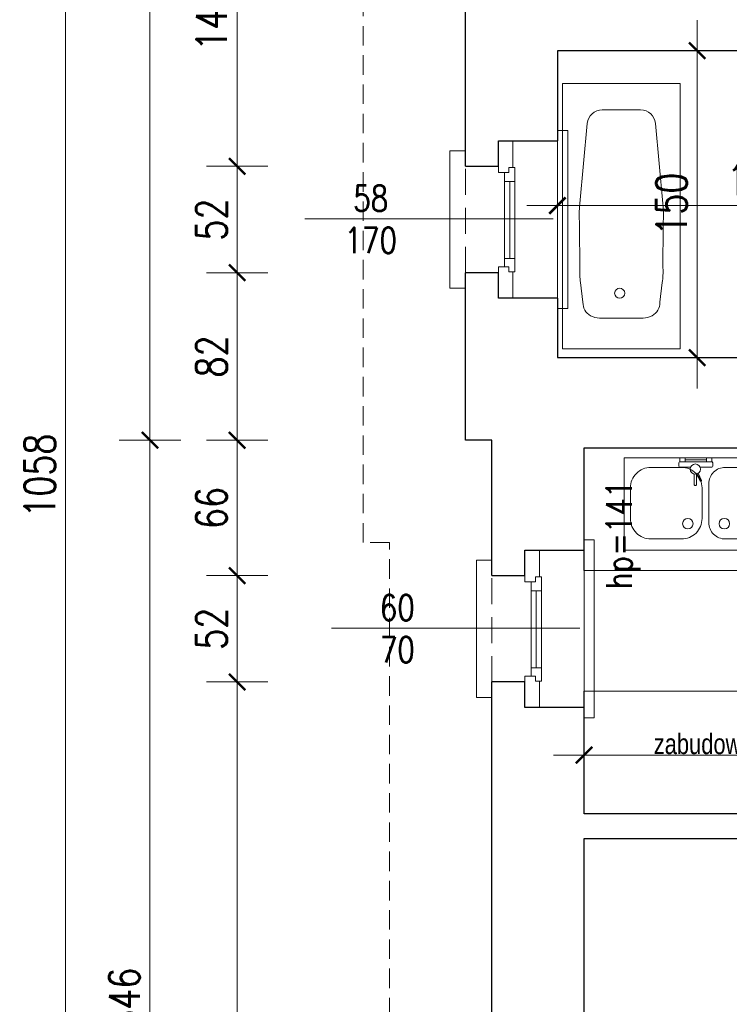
# Model space of a CAD drawing. Header units: millimetres. Extents: x 284606 to 569416, y -192995 to -95103.
# Tile 21 of 178: x 286767 to 287114, y -103795 to -103313. Entities that reach past the tile are written whole.
import ezdxf
from ezdxf.enums import TextEntityAlignment as Align

# ---------------------------------------------------------------- set-up
doc = ezdxf.new("R2010")
doc.units = ezdxf.units.MM
doc.linetypes.add('HIDDEN', pattern=[9.525, 6.35, -3.175])
doc.layers.get('0').update_dxf_attribs({"lineweight": 0})
for name, color, linetype, lineweight in [('!STR_Konstrukcja 0.20', 200, 'Continuous', 20), ('!STR_Konstrukcja 0.30', 64, 'Continuous', 30), ('!STR_Opisy 0.09', 8, 'Continuous', 9), ('!STR_Przerywana 0.09', 8, 'HIDDEN', 9), ('!STR_Stolarka okienna', 72, 'Continuous', 15), ('!STR_Wymiarowanie', 254, 'Continuous', 9)]:
    doc.layers.add(name, color=color, linetype=linetype, lineweight=lineweight)
doc.layers.add('!STR_Obrysy pomieszczeń', color=215, linetype='Continuous', lineweight=9, plot=False)
doc.layers.add('EKO Wyposażenie', color=7, linetype='Continuous', lineweight=5, true_color=0x919191)
doc.styles.add('1_50', font='txt', dxfattribs={"width": 0.8})
doc.styles.add('EKO 1-10', font='romans.shx', dxfattribs={"width": 0.8, "height": 15})
doc.styles.add('EKO 1-5', font='romans.shx', dxfattribs={"width": 0.8, "height": 10})
doc.dimstyles.new('EKO wymiar 1-10', dxfattribs={"dimtxt": 15, "dimasz": 8, "dimexe": 15, "dimexo": 15, "dimgap": 5, "dimtad": 1, "dimdec": 0, "dimtxsty": 'EKO 1-10', "dimblk": 'ARCHTICK', "dimcen": 10, "dimdle": 15, "dimclrd": 256, "dimclre": 256, "dimclrt": 256, "dimazin": 2, "dimtfac": 1, "dimtdec": 0, "dimtmove": 2, "dimatfit": 3, "dimldrblk": 'ARCHTICK', "dimfxl": 15, "dimfxlon": 1, "dimlwd": -1, "dimlwe": -1, "dimarcsym": 0})

# ---------------------------------------------------------------- blocks, each defined once
blk = doc.blocks.new('*U103')
for p, q in [((-2.13, 79.94), (-181.88, 70.34)), ((2.13, 0.06), (-2.13, 79.94)), ((-181.88, 70.34), (-177.61, -9.55)), ((-99.85, 62.8), (-153.94, 54.97)), ((-92.99, 63.65), (-84.32, 64)), ((-56.24, 65.26), (-84.32, 64)), ((-32.86, 64.38), (-46.34, 65.29)), ((-20.77, 38.89), (-21.57, 53.76)), ((-162.64, 44.36), (-161.95, 31.35)), ((-20.77, 38.89), (-19.98, 24.02)), ((-161.25, 18.34), (-161.95, 31.35)), ((-96.85, 6.69), (-151.47, 8.71)), ((-89.95, 6.58), (-81.28, 7.15)), ((-53.23, 8.9), (-81.28, 7.15)), ((-30.08, 12.26), (-43.38, 9.91)), ((-177.61, -9.55), (2.13, 0.06))]:
    blk.add_line(p, q)
blk.add_circle((-37.66, 39.13), 3.43)
for centre, radius, start, end in [((-91.26, 21.29), 42.39, 92.34181, 101.68614), ((-51.09, 13.21), 52.3, 84.78524, 95.65302), ((-32.05, 54.13), 10.27, 33.03484, 94.54846), ((-152.48, 44.9), 10.17, 98.23906, 183.05821), ((-38.84, 51.65), 17.4, 6.97748, 27.69222), ((-37.38, 24.28), 17.4, 338.42497, 359.13898), ((-151.09, 18.88), 10.17, 183.05823, 267.87739), ((-30.36, 22.53), 10.27, 271.56797, 333.08279), ((-92.74, 48.88), 42.39, 264.43034, 273.77466), ((-53.65, 61.19), 52.3, 270.46346, 281.33124)]:
    blk.add_arc(centre, radius, start, end)
blk = doc.blocks.new('*U106')
blk.add_lwpolyline([(70, -45), (0, -45), (0, 0), (70, 0)], close=True)
for points in [[(20.65, -4.62), (11.65, -4.62, 0.414214), (3.65, -12.62), (3.65, -31.62, 0.414214), (11.65, -39.62), (20.65, -39.62, 0.414214), (28.65, -31.62), (28.65, -12.62, 0.414214)], [(41.98, -39.62), (56.98, -39.62, 0.414214), (66.98, -29.62), (66.98, -14.62, 0.414214), (56.98, -4.62), (41.98, -4.62, 0.414214), (31.98, -14.62), (31.98, -29.62, 0.414214)]]:
    blk.add_lwpolyline(points, format="xyb", close=True)
for centre in [(21.08, -32.13), (38.92, -32.13)]:
    blk.add_circle(centre, 2.54)
blk = doc.blocks.new('*U107')
for p, q in [((-4.86, 7.5), (-4.56, 1.8)), ((-2.89, 8.1), (-4.39, 8.02)), ((-0.37, 7.74), (-2.37, 7.63)), ((-1.54, -7.85), (-2.37, 7.63)), ((-2.37, 7.63), (-2.23, 5.14)), ((-2.23, 5.14), (-0.23, 5.24)), ((-0.67, -5.3), (-1.23, 5.19)), ((-0.23, 5.24), (-0.37, 7.74)), ((-11.09, 2.16), (-11.56, 1.63)), ((-11.56, 1.63), (-7.9, -0.12)), ((-7.56, 0.78), (-11.09, 2.16)), ((-13.44, -0.72), (-13.41, -1.22)), ((-7.96, -0.18), (-13.2, -0.46)), ((-13.15, -1.46), (-7.9, -1.18)), ((-4.31, -2.78), (-4.03, -7.98)), ((-3.51, -8.45), (-2.01, -8.37)), ((0.33, -5.24), (-1.67, -5.35)), ((-1.67, -5.35), (-1.54, -7.85)), ((-1.54, -7.85), (0.46, -7.74)), ((0.46, -7.74), (0.33, -5.24))]:
    blk.add_line(p, q)
blk.add_circle((-5.43, -0.54), 2.5)
for centre, radius, start, end in [((-4.36, 7.53), 0.5, 93.0582, 183.0582), ((-2.86, 7.61), 0.5, 3.0582, 93.0582), ((-13.19, -0.71), 0.25, 93.0582, 183.0582), ((-13.16, -1.21), 0.25, 183.0582, 273.0582), ((-3.54, -7.95), 0.5, 183.0582, 273.0582), ((-2.04, -7.87), 0.5, 273.0582, 3.0582)]:
    blk.add_arc(centre, radius, start, end)
blk = doc.blocks.new('_ArchTick')
at = {"color": 0, "linetype": 'ByBlock', "const_width": 0.15}
blk.add_lwpolyline([(-0.5, -0.5), (0.5, 0.5)], dxfattribs=at)
blk = doc.blocks.new('*D347')
at = {"layer": '!STR_Wymiarowanie', "ltscale": 1.5, "transparency": 16777216}
for p, q in [((287030.04, -103389.17), (287030.04, -103419.17)), ((287226.33, -103389.17), (287226.33, -103419.17)), ((287015.04, -103404.17), (287241.33, -103404.17))]:
    blk.add_line(p, q, dxfattribs=at)
at = {"layer": 'Defpoints', "color": 0, "ltscale": 1.5, "transparency": 16777216}
for p in [(287030.04, -103328.5), (287226.33, -103328.5), (287226.33, -103404.17)]:
    blk.add_point(p, dxfattribs=at)
at = {"layer": '!STR_Wymiarowanie', "ltscale": 1.5, "transparency": 16777216, "xscale": 8, "yscale": 8, "zscale": 8, "rotation": 180}
blk.add_blockref('_ArchTick', (287030.04, -103404.17), dxfattribs=at)
at = {"layer": '!STR_Wymiarowanie', "ltscale": 1.5, "transparency": 16777216, "xscale": 8, "yscale": 8, "zscale": 8}
blk.add_blockref('_ArchTick', (287226.33, -103404.17), dxfattribs=at)
at = {"layer": '!STR_Wymiarowanie', "ltscale": 1.5, "transparency": 16777216, "insert": (287128.19, -103391.67), "char_height": 15, "attachment_point": 5, "style": 'EKO 1-10'}
blk.add_mtext('196', dxfattribs=at)
blk = doc.blocks.new('*D349')
at = {"layer": '!STR_Wymiarowanie', "ltscale": 1.5, "transparency": 16777216}
for p, q in [((287043.04, -103686.5), (287043.04, -103657.7)), ((287388.04, -103685.5), (287388.04, -103657.7)), ((287028.04, -103672.7), (287403.04, -103672.7))]:
    blk.add_line(p, q, dxfattribs=at)
at = {"layer": 'Defpoints', "color": 0, "ltscale": 1.5, "transparency": 16777216}
for p in [(287388.04, -103672.7), (287043.04, -103701.5), (287388.04, -103700.5)]:
    blk.add_point(p, dxfattribs=at)
at = {"layer": '!STR_Wymiarowanie', "ltscale": 1.5, "transparency": 16777216, "xscale": 8, "yscale": 8, "zscale": 8, "rotation": 180}
blk.add_blockref('_ArchTick', (287043.04, -103672.7), dxfattribs=at)
at = {"layer": '!STR_Wymiarowanie', "ltscale": 1.5, "transparency": 16777216, "xscale": 8, "yscale": 8, "zscale": 8}
blk.add_blockref('_ArchTick', (287388.04, -103672.7), dxfattribs=at)
at = {"layer": '!STR_Wymiarowanie', "ltscale": 1.5, "transparency": 16777216, "insert": (287215.54, -103660.2), "char_height": 15, "attachment_point": 5, "style": 'EKO 1-10'}
blk.add_mtext('345', dxfattribs=at)
blk = doc.blocks.new('*D350')
at = {"layer": '!STR_Wymiarowanie', "ltscale": 1.5, "transparency": 16777216}
for p, q in [((287098.3, -103493.5), (287098.3, -103313.5)), ((287083.3, -103328.5), (287113.3, -103328.5)), ((287083.3, -103478.5), (287113.3, -103478.5))]:
    blk.add_line(p, q, dxfattribs=at)
at = {"layer": 'Defpoints', "color": 0, "ltscale": 1.5, "transparency": 16777216}
for p in [(287030.04, -103328.5), (287098.3, -103328.5), (287030.04, -103478.5)]:
    blk.add_point(p, dxfattribs=at)
at = {"layer": '!STR_Wymiarowanie', "ltscale": 1.5, "transparency": 16777216, "xscale": 8, "yscale": 8, "zscale": 8}
for p, rotation in [((287098.3, -103328.5), 90), ((287098.3, -103478.5), 270)]:
    blk.add_blockref('_ArchTick', p, dxfattribs=dict(at, rotation=rotation))
at = {"layer": '!STR_Wymiarowanie', "ltscale": 1.5, "transparency": 16777216, "insert": (287085.8, -103403.5), "char_height": 15, "attachment_point": 5, "rotation": 90, "style": 'EKO 1-10'}
blk.add_mtext('150', dxfattribs=at)
blk = doc.blocks.new('*U174')
at = {"layer": '!STR_Konstrukcja 0.20', "linetype": 'Continuous', "lineweight": 15}
for points in [[(8.12, 45.81), (0.62, 45.81), (0.62, 53.31), (67.62, 53.31), (67.62, 45.81), (60.12, 45.81)], [(-4.38, 0.81), (-9.38, 0.81), (-9.38, -4.19), (77.62, -4.19), (77.62, 0.81), (72.62, 0.81)]]:
    blk.add_lwpolyline(points, dxfattribs=at)
at = {"layer": '!STR_Konstrukcja 0.30', "ltscale": 2}
for points in [[(-4.38, 0.81), (-4.38, 29.68), (8.12, 29.68), (8.12, 45.81)], [(60.12, 45.81), (60.12, 29.68), (72.62, 29.68), (72.62, 0.81)]]:
    blk.add_lwpolyline(points, dxfattribs=at)
at = {"layer": '!STR_Przerywana 0.09', "ltscale": 2}
for points in [[(8.12, 45.81), (60.12, 45.81)], [(-4.38, 0.81), (72.62, 0.81)]]:
    blk.add_lwpolyline(points, dxfattribs=at)
at = {"layer": '!STR_Stolarka okienna', "ltscale": 0.3}
for points in [[(-4.38, 22.64), (-4.38, 29.68), (11.02, 29.68), (11.02, 24.55), (8.52, 24.55), (8.52, 22.64), (-4.38, 22.64)], [(72.62, 22.64), (72.62, 29.68), (57.05, 29.68), (57.05, 24.55), (59.55, 24.55), (59.55, 22.64), (72.62, 22.64)], [(59.55, 21.56), (59.55, 24.55), (57.05, 24.55), (57.05, 26.7), (11.02, 26.7), (11.02, 24.55), (8.52, 24.55), (8.52, 21.56), (59.55, 21.56)], [(15.12, 26.7), (15.12, 21.56)], [(52.62, 24.13), (15.12, 24.13)], [(52.62, 21.56), (52.62, 26.7)]]:
    blk.add_lwpolyline(points, dxfattribs=at)
blk = doc.blocks.new('*U351')
at = {"layer": '!STR_Opisy 0.09', "linetype": 'Continuous'}
blk.add_line((0, -153.49), (0, -32.16), dxfattribs=at)
at = {"layer": '!STR_Opisy 0.09', "linetype": 'Continuous', "style": 'EKO 1-5', "width": 0.8}
blk.add_attdef('HP=', (19.04, -6.76), '', height=12.5, rotation=180, dxfattribs=at)
blk.add_attdef('SZER', text='', height=12.5, rotation=270, dxfattribs=at).set_placement((0, -121.38), align=Align.BOTTOM_CENTER)
at = {"layer": '!STR_Opisy 0.09', "ltscale": 0.7, "style": 'EKO 1-5', "width": 0.8}
blk.add_attdef('WYS', text='', height=12.5, rotation=270, dxfattribs=at).set_placement((-10.53, -121.38), align=Align.MIDDLE_CENTER)
blk = doc.blocks.new('*D462')
at = {"layer": '!STR_Wymiarowanie', "ltscale": 1.5, "transparency": 16777216}
for p, q in [((286873.54, -103226.19), (286873.54, -103400)), ((286888.54, -103241.19), (286858.54, -103241.19)), ((286888.54, -103385), (286858.54, -103385))]:
    blk.add_line(p, q, dxfattribs=at)
at = {"layer": 'Defpoints', "color": 0, "ltscale": 1.5, "transparency": 16777216}
for p in [(286985.04, -103241.19), (286873.54, -103385), (286985.04, -103385)]:
    blk.add_point(p, dxfattribs=at)
at = {"layer": '!STR_Wymiarowanie', "ltscale": 1.5, "transparency": 16777216, "xscale": 8, "yscale": 8, "zscale": 8}
for p, rotation in [((286873.54, -103241.19), 90), ((286873.54, -103385), 270)]:
    blk.add_blockref('_ArchTick', p, dxfattribs=dict(at, rotation=rotation))
at = {"layer": '!STR_Wymiarowanie', "ltscale": 1.5, "transparency": 16777216, "insert": (286861.04, -103313.1), "char_height": 15, "attachment_point": 5, "rotation": 90, "style": 'EKO 1-10'}
blk.add_mtext('144', dxfattribs=at)
blk = doc.blocks.new('*D463')
at = {"layer": '!STR_Wymiarowanie', "ltscale": 1.5, "transparency": 16777216}
for p, q in [((286873.54, -103370), (286873.54, -103452)), ((286888.54, -103385), (286858.54, -103385)), ((286888.54, -103437), (286858.54, -103437))]:
    blk.add_line(p, q, dxfattribs=at)
at = {"layer": 'Defpoints', "color": 0, "ltscale": 1.5, "transparency": 16777216}
for p in [(286985.04, -103385), (286873.54, -103437), (286985.04, -103437)]:
    blk.add_point(p, dxfattribs=at)
at = {"layer": '!STR_Wymiarowanie', "ltscale": 1.5, "transparency": 16777216, "xscale": 8, "yscale": 8, "zscale": 8}
for p, rotation in [((286873.54, -103385), 90), ((286873.54, -103437), 270)]:
    blk.add_blockref('_ArchTick', p, dxfattribs=dict(at, rotation=rotation))
at = {"layer": '!STR_Wymiarowanie', "ltscale": 1.5, "transparency": 16777216, "insert": (286861.04, -103411), "char_height": 15, "attachment_point": 5, "rotation": 90, "style": 'EKO 1-10'}
blk.add_mtext('52', dxfattribs=at)
blk = doc.blocks.new('*D464')
at = {"layer": '!STR_Wymiarowanie', "ltscale": 1.5, "transparency": 16777216}
for p, q in [((286873.54, -103422), (286873.54, -103533.85)), ((286888.54, -103437), (286858.54, -103437)), ((286888.54, -103518.85), (286858.54, -103518.85))]:
    blk.add_line(p, q, dxfattribs=at)
at = {"layer": 'Defpoints', "color": 0, "ltscale": 1.5, "transparency": 16777216}
for p in [(286985.04, -103437), (286873.54, -103518.85), (286985.04, -103518.85)]:
    blk.add_point(p, dxfattribs=at)
at = {"layer": '!STR_Wymiarowanie', "ltscale": 1.5, "transparency": 16777216, "xscale": 8, "yscale": 8, "zscale": 8}
for p, rotation in [((286873.54, -103437), 90), ((286873.54, -103518.85), 270)]:
    blk.add_blockref('_ArchTick', p, dxfattribs=dict(at, rotation=rotation))
at = {"layer": '!STR_Wymiarowanie', "ltscale": 1.5, "transparency": 16777216, "insert": (286861.04, -103477.92), "char_height": 15, "attachment_point": 5, "rotation": 90, "style": 'EKO 1-10'}
blk.add_mtext('82', dxfattribs=at)
blk = doc.blocks.new('*D465')
at = {"layer": '!STR_Wymiarowanie', "ltscale": 1.5, "transparency": 16777216}
for p, q in [((286873.54, -103503.85), (286873.54, -103600)), ((286888.54, -103518.85), (286858.54, -103518.85)), ((286888.54, -103585), (286858.54, -103585))]:
    blk.add_line(p, q, dxfattribs=at)
at = {"layer": 'Defpoints', "color": 0, "ltscale": 1.5, "transparency": 16777216}
for p in [(286985.04, -103518.85), (286873.54, -103585), (287006.11, -103585)]:
    blk.add_point(p, dxfattribs=at)
at = {"layer": '!STR_Wymiarowanie', "ltscale": 1.5, "transparency": 16777216, "xscale": 8, "yscale": 8, "zscale": 8}
for p, rotation in [((286873.54, -103518.85), 90), ((286873.54, -103585), 270)]:
    blk.add_blockref('_ArchTick', p, dxfattribs=dict(at, rotation=rotation))
at = {"layer": '!STR_Wymiarowanie', "ltscale": 1.5, "transparency": 16777216, "insert": (286861.04, -103551.92), "char_height": 15, "attachment_point": 5, "rotation": 90, "style": 'EKO 1-10'}
blk.add_mtext('66', dxfattribs=at)
blk = doc.blocks.new('*D466')
at = {"layer": '!STR_Wymiarowanie', "ltscale": 1.5, "transparency": 16777216}
for p, q in [((286873.54, -103570), (286873.54, -103652)), ((286888.54, -103585), (286858.54, -103585)), ((286888.54, -103637), (286858.54, -103637))]:
    blk.add_line(p, q, dxfattribs=at)
at = {"layer": 'Defpoints', "color": 0, "ltscale": 1.5, "transparency": 16777216}
for p in [(287006.11, -103585), (286873.54, -103637), (287006.11, -103637)]:
    blk.add_point(p, dxfattribs=at)
at = {"layer": '!STR_Wymiarowanie', "ltscale": 1.5, "transparency": 16777216, "xscale": 8, "yscale": 8, "zscale": 8}
for p, rotation in [((286873.54, -103585), 90), ((286873.54, -103637), 270)]:
    blk.add_blockref('_ArchTick', p, dxfattribs=dict(at, rotation=rotation))
at = {"layer": '!STR_Wymiarowanie', "ltscale": 1.5, "transparency": 16777216, "insert": (286861.04, -103611), "char_height": 15, "attachment_point": 5, "rotation": 90, "style": 'EKO 1-10'}
blk.add_mtext('52', dxfattribs=at)
blk = doc.blocks.new('*D467')
at = {"layer": '!STR_Wymiarowanie', "ltscale": 1.5, "transparency": 16777216}
for p, q in [((286873.54, -103622), (286873.54, -104080.19)), ((286888.54, -103637), (286858.54, -103637)), ((286888.54, -104065.19), (286858.54, -104065.19))]:
    blk.add_line(p, q, dxfattribs=at)
at = {"layer": 'Defpoints', "color": 0, "ltscale": 1.5, "transparency": 16777216}
for p in [(287006.11, -103637), (286873.54, -104065.19), (286998.04, -104065.19)]:
    blk.add_point(p, dxfattribs=at)
at = {"layer": '!STR_Wymiarowanie', "ltscale": 1.5, "transparency": 16777216, "xscale": 8, "yscale": 8, "zscale": 8}
for p, rotation in [((286873.54, -103637), 90), ((286873.54, -104065.19), 270)]:
    blk.add_blockref('_ArchTick', p, dxfattribs=dict(at, rotation=rotation))
at = {"layer": '!STR_Wymiarowanie', "ltscale": 1.5, "transparency": 16777216, "insert": (286861.04, -103851.1), "char_height": 15, "attachment_point": 5, "rotation": 90, "style": 'EKO 1-10'}
blk.add_mtext('428', dxfattribs=at)
blk = doc.blocks.new('*D468')
at = {"layer": '!STR_Wymiarowanie', "ltscale": 1.5, "transparency": 16777216}
for p, q in [((286830.96, -103533.85), (286830.96, -102992.19)), ((286845.96, -103007.19), (286815.96, -103007.19)), ((286845.96, -103518.85), (286815.96, -103518.85))]:
    blk.add_line(p, q, dxfattribs=at)
at = {"layer": 'Defpoints', "color": 0, "ltscale": 1.5, "transparency": 16777216}
for p in [(286830.96, -103007.19), (286985.04, -103007.19), (286985.04, -103518.85)]:
    blk.add_point(p, dxfattribs=at)
at = {"layer": '!STR_Wymiarowanie', "ltscale": 1.5, "transparency": 16777216, "xscale": 8, "yscale": 8, "zscale": 8}
for p, rotation in [((286830.96, -103007.19), 90), ((286830.96, -103518.85), 270)]:
    blk.add_blockref('_ArchTick', p, dxfattribs=dict(at, rotation=rotation))
at = {"layer": '!STR_Wymiarowanie', "ltscale": 1.5, "transparency": 16777216, "insert": (286818.46, -103263.02), "char_height": 15, "attachment_point": 5, "rotation": 90, "style": 'EKO 1-10'}
blk.add_mtext('512', dxfattribs=at)
blk = doc.blocks.new('*D469')
at = {"layer": '!STR_Wymiarowanie', "ltscale": 1.5, "transparency": 16777216}
for p, q in [((286830.96, -103503.85), (286830.96, -104080.19)), ((286845.96, -103518.85), (286815.96, -103518.85)), ((286845.96, -104065.19), (286815.96, -104065.19))]:
    blk.add_line(p, q, dxfattribs=at)
at = {"layer": 'Defpoints', "color": 0, "ltscale": 1.5, "transparency": 16777216}
for p in [(286998.04, -103518.85), (286830.96, -104065.19), (286998.04, -104065.19)]:
    blk.add_point(p, dxfattribs=at)
at = {"layer": '!STR_Wymiarowanie', "ltscale": 1.5, "transparency": 16777216, "xscale": 8, "yscale": 8, "zscale": 8}
for p, rotation in [((286830.96, -103518.85), 90), ((286830.96, -104065.19), 270)]:
    blk.add_blockref('_ArchTick', p, dxfattribs=dict(at, rotation=rotation))
at = {"layer": '!STR_Wymiarowanie', "ltscale": 1.5, "transparency": 16777216, "insert": (286818.46, -103792.02), "char_height": 15, "attachment_point": 5, "rotation": 90, "style": 'EKO 1-10'}
blk.add_mtext('546', dxfattribs=at)
blk = doc.blocks.new('*D470')
at = {"layer": '!STR_Wymiarowanie', "ltscale": 1.5, "transparency": 16777216}
for p, q in [((286789.64, -104080.19), (286789.64, -102992.19)), ((286804.64, -103007.19), (286774.64, -103007.19)), ((286804.64, -104065.19), (286774.64, -104065.19))]:
    blk.add_line(p, q, dxfattribs=at)
at = {"layer": 'Defpoints', "color": 0, "ltscale": 1.5, "transparency": 16777216}
for p in [(286789.64, -103007.19), (286985.04, -103007.19), (286998.04, -104065.19)]:
    blk.add_point(p, dxfattribs=at)
at = {"layer": '!STR_Wymiarowanie', "ltscale": 1.5, "transparency": 16777216, "xscale": 8, "yscale": 8, "zscale": 8}
for p, rotation in [((286789.64, -103007.19), 90), ((286789.64, -104065.19), 270)]:
    blk.add_blockref('_ArchTick', p, dxfattribs=dict(at, rotation=rotation))
at = {"layer": '!STR_Wymiarowanie', "ltscale": 1.5, "transparency": 16777216, "insert": (286777.14, -103536.19), "char_height": 15, "attachment_point": 5, "rotation": 90, "style": 'EKO 1-10'}
blk.add_mtext('1058', dxfattribs=at)

msp = doc.modelspace()

# ---------------------------------------------------------------- linework, layer by layer
at = {"layer": '!STR_Konstrukcja 0.30', "ltscale": 1.5}
for points in [[(286985.04, -103385), (286985.04, -103241.19)], [(287226.33, -103328.5), (287030.04, -103328.5), (287030.04, -103372.5)], [(286998.04, -103585), (286998.04, -103518.85), (286985.04, -103518.85), (286985.04, -103437)], [(287030.04, -103449.5), (287030.04, -103478.5), (287212.04, -103478.5), (287212.21, -103476.92)], [(287043.04, -103582.5), (287043.04, -103522.5), (287227.04, -103522.5)], [(287156.51, -104065.19), (286998.04, -104065.19), (286998.04, -103637)], [(287237.04, -103701.5), (287043.04, -103701.5), (287043.04, -103641.5)], [(287144.01, -104020.19), (287043.04, -104020.19), (287043.04, -103713.5), (287237.04, -103713.5)]]:
    msp.add_lwpolyline(points, dxfattribs=at)
at = {"layer": '!STR_Obrysy pomieszczeń', "ltscale": 0.3}
for points in [[(287030.04, -103328.5), (287226.33, -103328.5), (287224.7, -103397.37), (287212.03, -103478.5), (287030.04, -103478.5)], [(287043.04, -103522.5), (287388.04, -103522.5), (287388.04, -103701.5), (287043.04, -103701.5)], [(287043.04, -103713.5), (287388.04, -103713.5), (287388.04, -104020.19), (287043.04, -104020.19)]]:
    msp.add_lwpolyline(points, close=True, dxfattribs=at)
at = {"layer": '!STR_Przerywana 0.09', "ltscale": 1.5}
msp.add_lwpolyline([(286935.04, -102957.19), (287459.6, -102957.19), (287459.6, -102860.19), (288462.04, -102860.19), (288462.04, -102873.2), (288940.38, -102873.29), (288940.38, -104115.19), (288515.18, -104115.19), (288515.18, -104134.19), (287838.05, -104134.19), (287838.05, -104121.19), (287372.79, -104121.19), (287372.79, -104115.19), (286948.04, -104115.19), (286948.04, -103568.85), (286935.04, -103568.85)], close=True, dxfattribs=at)
at = {"layer": 'EKO Wyposażenie'}
for points in [[(287043.04, -103582.5), (287223.04, -103582.5), (287223.04, -103522.5), (287043.04, -103522.5)], [(287043.04, -103701.5), (287232.22, -103701.5), (287232.22, -103641.5), (287043.04, -103641.5)]]:
    msp.add_lwpolyline(points, close=True, dxfattribs=at)

# ---------------------------------------------------------------- block references
at = {"layer": '!STR_Konstrukcja 0.30', "ltscale": 1.5, "rotation": 89.99999999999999}
for p in [(287030.85, -103445.12), (287043.85, -103645.12)]:
    msp.add_blockref('*U174', p, dxfattribs=at)
at = {"layer": '!STR_Konstrukcja 0.30', "ltscale": 1.5}
ref = msp.add_blockref('*U351', (287060.19, -103410.67), dxfattribs=dict(at, xscale=-1, rotation=270))
ref.add_attrib('SZER', '58', dxfattribs={"layer": '!STR_Opisy 0.09', "linetype": 'Continuous', "height": 12.5, "rotation": 360, "style": 'EKO 1-5', "width": 0.8}).set_placement((286938.81, -103410.67), align=Align.BOTTOM_CENTER)
ref.add_attrib('WYS', '170', dxfattribs={"layer": '!STR_Opisy 0.09', "ltscale": 0.7, "height": 12.5, "rotation": 360, "style": 'EKO 1-5', "width": 0.8}).set_placement((286938.81, -103421.2), align=Align.MIDDLE_CENTER)
ref = msp.add_blockref('*U351', (287073.19, -103610.67), dxfattribs=dict(at, xscale=-1, rotation=270))
ref.add_attrib('SZER', '60', dxfattribs={"layer": '!STR_Opisy 0.09', "linetype": 'Continuous', "height": 12.5, "rotation": 360, "style": 'EKO 1-5', "width": 0.8}).set_placement((286951.81, -103610.67), align=Align.BOTTOM_CENTER)
ref.add_attrib('WYS', '70', dxfattribs={"layer": '!STR_Opisy 0.09', "ltscale": 0.7, "height": 12.5, "rotation": 360, "style": 'EKO 1-5', "width": 0.8}).set_placement((286951.81, -103621.2), align=Align.MIDDLE_CENTER)
ref.add_attrib('HP=', 'hp=141', (287066.43, -103591.63), dxfattribs={"layer": '!STR_Opisy 0.09', "linetype": 'Continuous', "height": 12.5, "rotation": 90, "style": 'EKO 1-5', "width": 0.8})
at = {"layer": 'EKO Wyposażenie', "xscale": -0.7200000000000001, "yscale": 0.7200000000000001, "zscale": 0.7200000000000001, "rotation": 93.05822903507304}
msp.add_blockref('*U103', (287090.04, -103472.6), dxfattribs=at)
at = {"layer": 'EKO Wyposażenie', "ltscale": 0.3, "xscale": -1}
msp.add_blockref('*U106', (287132.67, -103527.5), dxfattribs=at)
at = {"layer": 'EKO Wyposażenie', "xscale": -1, "rotation": 273.0582290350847}
msp.add_blockref('*U107', (287097.67, -103527.5), dxfattribs=at)

# ---------------------------------------------------------------- texts
at = {"layer": '!STR_Obrysy pomieszczeń', "ltscale": 0.3, "insert": (287077.1, -103662.24), "char_height": 10, "attachment_point": 1, "style": '1_50'}
msp.add_mtext_dynamic_manual_height_columns('\\A1;zabudowa', width=2231.7249, gutter_width=453.61, heights=[120.44], dxfattribs=at)

# ---------------------------------------------------------------- dimensions: what is measured, and where the dimension line sits
at = {"layer": '!STR_Wymiarowanie', "ltscale": 1.5}
for base, p1, p2, picture, middle in [((286789.64, -103007.19), (286998.04, -104065.19), (286985.04, -103007.19), '*D470', (286777.14, -103536.19)), ((286830.96, -103007.19), (286985.04, -103518.85), (286985.04, -103007.19), '*D468', (286818.46, -103263.02)), ((286873.54, -103385), (286985.04, -103241.19), (286985.04, -103385), '*D462', (286861.04, -103313.1)), ((287098.3, -103328.5), (287030.04, -103478.5), (287030.04, -103328.5), '*D350', (287085.8, -103403.5)), ((286873.54, -103437), (286985.04, -103385), (286985.04, -103437), '*D463', (286861.04, -103411)), ((286873.54, -103518.85), (286985.04, -103437), (286985.04, -103518.85), '*D464', (286861.04, -103477.92)), ((286830.96, -104065.19), (286998.04, -103518.85), (286998.04, -104065.19), '*D469', (286818.46, -103792.02)), ((286873.54, -103585), (286985.04, -103518.85), (287006.11, -103585), '*D465', (286861.04, -103551.92)), ((286873.54, -103637), (287006.11, -103585), (287006.11, -103637), '*D466', (286861.04, -103611)), ((286873.54, -104065.19), (287006.11, -103637), (286998.04, -104065.19), '*D467', (286861.04, -103851.1))]:
    dim = msp.add_linear_dim(base=base, p1=p1, p2=p2, angle=90, dimstyle='EKO wymiar 1-10', dxfattribs=at)
    dim.commit()
    dim.dimension.update_dxf_attribs({"geometry": picture, "text_midpoint": middle})
for base, p1, p2, picture, middle in [((287226.33, -103404.17), (287030.04, -103328.5), (287226.33, -103328.5), '*D347', (287128.19, -103391.67)), ((287388.04, -103672.7), (287043.04, -103701.5), (287388.04, -103700.5), '*D349', (287215.54, -103660.2))]:
    dim = msp.add_linear_dim(base=base, p1=p1, p2=p2, dimstyle='EKO wymiar 1-10', dxfattribs=at)
    dim.commit()
    dim.dimension.update_dxf_attribs({"geometry": picture, "text_midpoint": middle})

doc.saveas('drawing.dxf')
